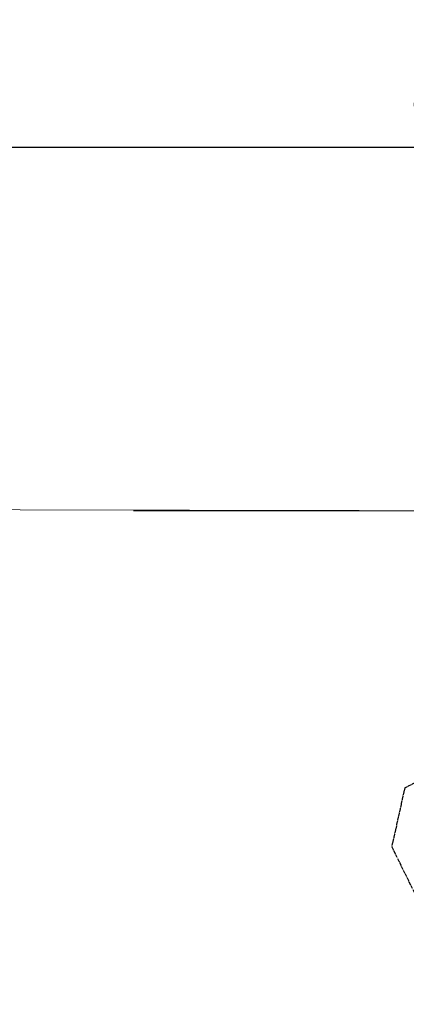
# Model space of a CAD drawing. Header units: millimetres. Extents: x 452087 to 582075, y 10891 to 81641.
# Tile 12 of 46: x 483559 to 484788, y 36367 to 39497. Entities that reach past the tile are written whole.
import ezdxf

# ---------------------------------------------------------------- set-up
doc = ezdxf.new("R2010")
doc.units = ezdxf.units.MM
doc.linetypes.add('AM_DIN_G_W050', pattern=[13.75, 9.75, -1.5, 1, -1.5])
doc.layers.get('Defpoints').update_dxf_attribs({"color": 8})
for name, color, linetype, lineweight in [('AM_0', 7, 'Continuous', 50), ('AM_7N', 3, 'AM_DIN_G_W050', 25), ('ГТО-2_Бетон 0.6', 2, 'Continuous', 60), ('ОГСО_Оборудование', 7, 'Continuous', 18)]:
    doc.layers.add(name, color=color, linetype=linetype, lineweight=lineweight)
doc.layers.add('ГТО-2_Размеры', color=7, linetype='Continuous')
doc.styles.add('MOSOBL (isocpeur)', font='isocpeur.ttf')
doc.styles.add('RomanS', font='romans.shx', dxfattribs={"width": 0.7})
doc.dimstyles.new('MOSOBL 1-100 (мм)', dxfattribs={"dimscale": 100, "dimtxt": 3, "dimasz": 2, "dimexe": 1.25, "dimexo": 0.625, "dimtad": 1, "dimdec": 0, "dimzin": 9, "dimtxsty": 'RomanS', "dimblk": 'ARCHTICK', "dimcen": 2.5, "dimdle": 1.25, "dimclrd": 7, "dimclre": 7, "dimclrt": 2, "dimadec": 0, "dimazin": 0, "dimtfac": 1, "dimtdec": 0, "dimtmove": 1, "dimatfit": 3, "dimfxl": 1, "dimtfill": 1, "dimlwd": 25, "dimlwe": 25, "dimarcsym": 0})

# ---------------------------------------------------------------- blocks, each defined once
blk = doc.blocks.new('_ArchTick')
at = {"color": 0, "linetype": 'ByBlock', "const_width": 0.15}
blk.add_lwpolyline([(-0.5, -0.5), (0.5, 0.5)], dxfattribs=at)
blk = doc.blocks.new('*D533')
at = {"layer": 'Defpoints', "color": 0, "transparency": 16777216}
for p in [(483020.5661223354, 39090.50458746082), (483020.5661223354, 38636.13221443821), (487420.5661661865, 37436.11098471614)]:
    blk.add_point(p, dxfattribs=at)
at = {"layer": 'ГТО-2_Размеры', "color": 7, "lineweight": 25, "transparency": 16777216}
for p, q in [((483020.5661223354, 38698.63221443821), (483020.5661223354, 39215.50458746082)), ((487420.5661661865, 37498.61098471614), (487420.5661661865, 39215.50458746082)), ((487545.5661661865, 39090.50458746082), (482895.5661223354, 39090.50458746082))]:
    blk.add_line(p, q, dxfattribs=at)
at = {"layer": 'ГТО-2_Размеры', "color": 7, "lineweight": 25, "transparency": 16777216, "xscale": 200, "yscale": 200, "zscale": 200, "rotation": 180}
blk.add_blockref('_ArchTick', (483020.5661223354, 39090.50458746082), dxfattribs=at)
at = {"layer": 'ГТО-2_Размеры', "color": 7, "lineweight": 25, "transparency": 16777216, "xscale": 200, "yscale": 200, "zscale": 200}
blk.add_blockref('_ArchTick', (487420.5661661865, 39090.50458746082), dxfattribs=at)
at = {"layer": 'ГТО-2_Размеры', "color": 2, "transparency": 16777216, "insert": (485220.5661442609, 39303.00458746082), "char_height": 300, "attachment_point": 5, "style": 'MOSOBL (isocpeur)', "bg_fill": 3, "box_fill_scale": 1.1, "bg_fill_color": 256, "bg_fill_true_color": 13158600, "bg_fill_transparency": 0}
blk.add_mtext('4400', dxfattribs=at)
blk = doc.blocks.new('UTEZ-SweESTAVA-naris-spodaj')
at = {"layer": 'AM_7N'}
for p, q in [((-940.000000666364, 440.0000000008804), (-1059.999999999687, 290.0000000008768)), ((-1059.999999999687, 290.0000000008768), (-1059.999999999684, -101.3522601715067)), ((-38.1214958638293, 112.2431753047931), (-58.35589178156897, 171.82039799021)), ((52.41194216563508, 106.323878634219), (80.23152176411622, 162.7592153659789)), ((-765.8893549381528, -238.5047654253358), (-765.8893549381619, 141.4952345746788)), ((-106.3238786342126, 52.41194216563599), (-162.7592153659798, 80.23152176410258)), ((112.2431753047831, 38.12149586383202), (171.8203979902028, 58.35589178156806)), ((299.9999999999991, 7.275957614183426e-12), (-271.4557557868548, 5.456968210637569e-12)), ((-112.2431753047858, -38.12149586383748), (-171.8203979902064, -58.35589178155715)), ((106.3238786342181, -52.41194216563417), (162.7592153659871, -80.23152176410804)), ((-885.889354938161, -118.5047654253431), (-645.8893549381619, -118.5047654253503)), ((-52.41194216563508, -106.323878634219), (-80.23152176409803, -162.7592153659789)), ((38.12149586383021, -112.2431753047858), (58.35589178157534, -171.82039799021))]:
    blk.add_line(p, q, dxfattribs=at)
blk.add_lwpolyline([(-940.0000006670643, 440), (120.0000006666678, 439.9999999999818), (239.9999999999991, 289.9999999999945), (239.9999999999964, 125), (222.1406291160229, 114.6888874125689, 0.9987409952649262), (-222.4288932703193, -114.1288194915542), (-222.4288932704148, -114.1288194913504), (-230.0000000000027, -118.5), (-551.2116760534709, -19.86140547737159, 0.5044290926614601), (-615.8893549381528, -67.65853658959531), (-615.8893549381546, -118.5047654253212, -0.6005324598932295), (-849.6483004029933, -242.9412514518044), (-1059.999999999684, -101.3522601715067)], format="xyb", dxfattribs=at)
for centre, radius in [((0, 0), 249.9999999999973), ((-1.455191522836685e-11, 7.275957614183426e-12), 167.4999999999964), ((0, 0), 155.0000000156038), ((0, 0), 150.0000000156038), ((-765.889354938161, -118.5047654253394), 102.5000000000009), ((-765.889354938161, -118.5047654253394), 91.15470053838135), ((-765.889354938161, -118.5047654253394), 90.00000000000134)]:
    blk.add_circle(centre, radius, dxfattribs=at)
for centre, radius, start, end in [((-48.2366451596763, 142.0324824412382), 15, 15.89237640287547, 201.6243443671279), ((66.32367258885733, 134.5405903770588), 15, 330.8923764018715, 156.6243443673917), ((-765.889354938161, -118.5047654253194), 241.4433756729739, 23.58910796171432, 184.4637402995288), ((-765.889354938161, -118.5047654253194), 240.0000000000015, 23.88573583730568, 184.7374538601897), ((-134.5405903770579, 66.3236725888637), 15, 60.89237640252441, 246.6243443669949), ((142.0324824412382, 48.23664515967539), 15, 285.8923764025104, 111.6243443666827), ((-142.0324824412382, -48.23664515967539), 15, 105.8923764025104, 291.6243443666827), ((134.5405903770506, -66.3236725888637), 15, 240.8923764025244, 66.62434436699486), ((-66.32367258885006, -134.5405903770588), 15, 150.8923764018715, 336.6243443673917), ((48.23664515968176, -142.0324824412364), 15, 195.8923764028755, 21.62434436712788)]:
    blk.add_arc(centre, radius, start, end, dxfattribs=at)
for points in [[(234.3862283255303, 121.7588874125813), (228.2695204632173, 101.9461918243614), (222.1406291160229, 114.6888874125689)], [(-230.0000000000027, -118.5), (-222.4288932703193, -114.1288194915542), (-218.3024820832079, -121.8360632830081)]]:
    blk.add_solid(points, dxfattribs=at)
blk = doc.blocks.new('_гто-2_рев 4')
at = {"layer": 'AM_0', "xscale": -1, "rotation": 333.7590954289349}
blk.add_blockref('UTEZ-SweESTAVA-naris-spodaj', (4399.999559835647, 40.00000000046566), dxfattribs=at)

msp = doc.modelspace()

# ---------------------------------------------------------------- linework, layer by layer
at = {"layer": 'ОГСО_Оборудование'}
for points in [[(483020.5661223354, 37940.084004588), (485177.566708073, 37936.13221539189)], [(483920.5688694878, 37936.13221539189), (485177.566708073, 37936.13221539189)]]:
    msp.add_lwpolyline(points, dxfattribs=at)

# ---------------------------------------------------------------- next in the draw order: dimensions: what is measured, and where the dimension line sits
at = {"layer": 'ГТО-2_Размеры'}
dim = msp.add_linear_dim(base=(483020.5661223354, 39090.50458746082), p1=(487420.5661661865, 37436.11098471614), p2=(483020.5661223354, 38636.13221443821), dimstyle='MOSOBL 1-100 (мм)', override={"dimtxsty": 'MOSOBL (isocpeur)'}, dxfattribs=at)
dim.commit()
dim.dimension.update_dxf_attribs({"geometry": '*D533', "text_midpoint": (485220.5661442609, 39303.00458746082)})

# ---------------------------------------------------------------- next in the draw order: block references
at = {"layer": 'ГТО-2_Бетон 0.6', "color": 1, "xscale": -1}
msp.add_blockref('_гто-2_рев 4', (490220.5660794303, 37036.13221443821), dxfattribs=at)

doc.saveas('drawing.dxf')
